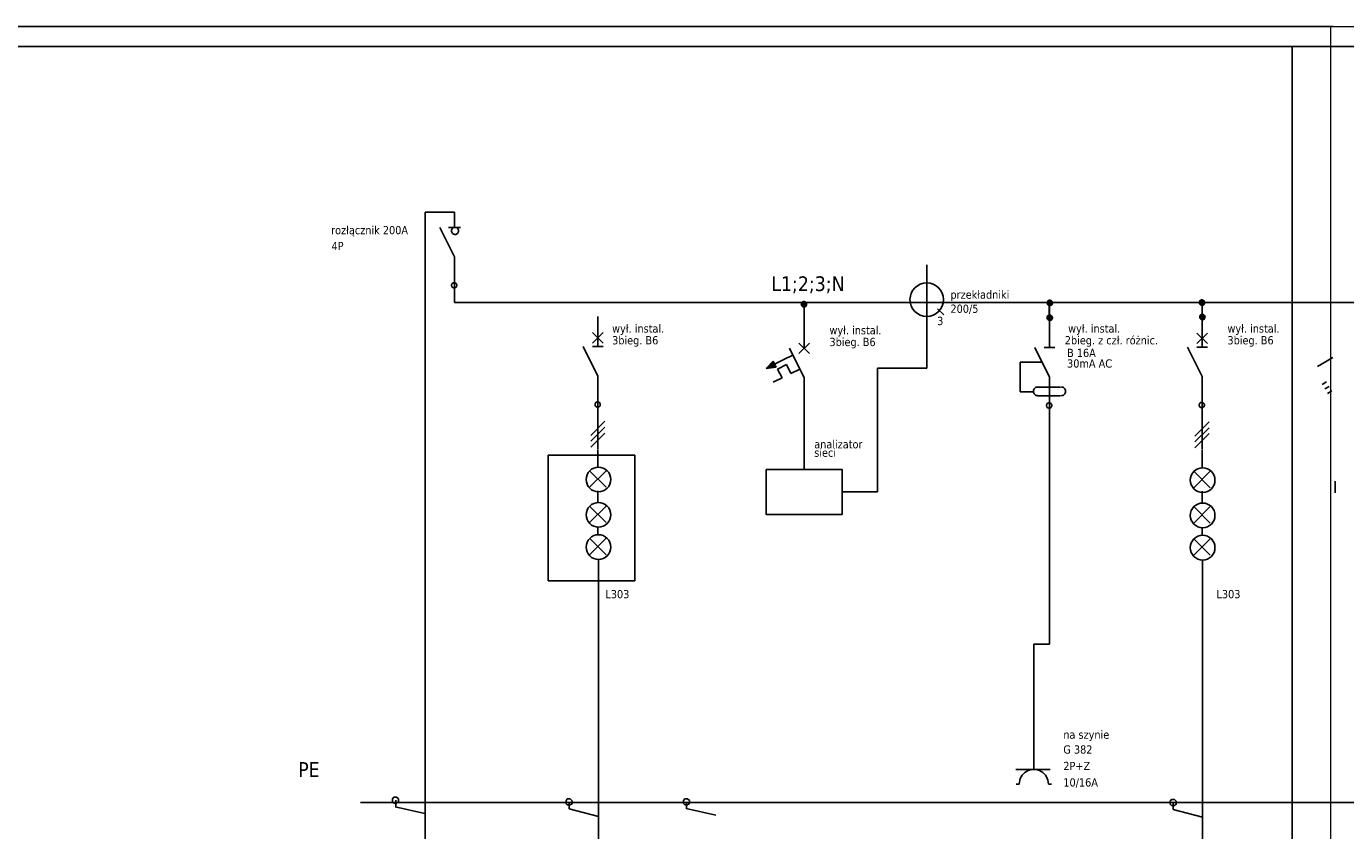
# Model space of a CAD drawing. Header units: millimetres. Extents: x 18084 to 47233, y 38174 to 56392.
# Tile 40 of 251: x 23980 to 26224, y 43599 to 44966. Entities that reach past the tile are written whole.
import ezdxf
from ezdxf.lldxf.tags import DXFTag

# ---------------------------------------------------------------- set-up
doc = ezdxf.new("R2010")
doc.units = ezdxf.units.MM
doc.header["$LTSCALE"] = 100
doc.linetypes.add('ACAD_ISO02W100', pattern=[15, 12, -3])
doc.linetypes.add('DASHEDX2', pattern=[38.1, 25.4, -12.7])
for name, color, linetype in [('4', 7, 'Continuous'), ('5', 7, 'Continuous'), ('6', 7, 'Continuous'), ('E_ramka_wew', 10, 'Continuous')]:
    doc.layers.add(name, color=color, linetype=linetype)
doc.layers.add('_M_TABELKA RZUT CAŁOŚCI', color=7, linetype='Continuous', lineweight=20)
doc.styles.add('TAHOMA', font='tahoma.ttf')
tags = doc.linetypes.add('DASHED', pattern=[19.05, 12.7, -6.35]).pattern_tags.tags
tags[6:7] = [DXFTag(74, 4), DXFTag(75, 0), DXFTag(340, '0'), DXFTag(46, 1.0), DXFTag(50, 0.0), DXFTag(44, 0.0), DXFTag(45, 0.0)]
tags[4:5] = [DXFTag(74, 4), DXFTag(75, 0), DXFTag(340, '0'), DXFTag(46, 1.0), DXFTag(50, 0.0), DXFTag(44, 0.0), DXFTag(45, 0.0)]

msp = doc.modelspace()

# ---------------------------------------------------------------- hatches: boundary and pattern name
at = {"linetype": 'Continuous'}
h = msp.add_hatch(dxfattribs=at)
h.set_pattern_fill('ANSI31', color=256, style=0)
h.set_pattern_definition([(45, (19769.52757, 57513.72097), (-0.0883883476, 0.0883883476), [])])
h.paths.add_polyline_path([(25715.9, 44496.1), (25716, 44495.2), (25716.3, 44494.4), (25716.7, 44493.6), (25717.2, 44492.9), (25717.9, 44492.4), (25718.7, 44492), (25719.6, 44491.7), (25720.4, 44491.6), (25721.3, 44491.7), (25722.2, 44492), (25722.9, 44492.4), (25723.6, 44492.9), (25724.2, 44493.6), (25724.6, 44494.4), (25724.8, 44495.2), (25724.9, 44496.1), (25724.8, 44497), (25724.6, 44497.8), (25724.2, 44498.6), (25723.6, 44499.3), (25722.9, 44499.9), (25722.2, 44500.3), (25721.3, 44500.5), (25720.4, 44500.6), (25719.6, 44500.5), (25718.7, 44500.3), (25717.9, 44499.9), (25717.2, 44499.3), (25716.7, 44498.6), (25716.3, 44497.8), (25716, 44497)])
h = msp.add_hatch(dxfattribs=at)
h.set_pattern_fill('ANSI31', color=256, style=0)
h.set_pattern_definition([(45, (20028.28758, 57514.2966), (-0.0883883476, 0.0883883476), [])])
h.paths.add_polyline_path([(25974.7, 44496.7), (25974.8, 44495.8), (25975, 44495), (25975.4, 44494.2), (25976, 44493.5), (25976.7, 44492.9), (25977.5, 44492.5), (25978.3, 44492.3), (25979.2, 44492.2), (25980.1, 44492.3), (25980.9, 44492.5), (25981.7, 44492.9), (25982.4, 44493.5), (25982.9, 44494.2), (25983.3, 44495), (25983.6, 44495.8), (25983.7, 44496.7), (25983.6, 44497.6), (25983.3, 44498.4), (25982.9, 44499.2), (25982.4, 44499.9), (25981.7, 44500.4), (25980.9, 44500.8), (25980.1, 44501.1), (25979.2, 44501.2), (25978.3, 44501.1), (25977.5, 44500.8), (25976.7, 44500.4), (25976, 44499.9), (25975.4, 44499.2), (25975, 44498.4), (25974.8, 44497.6)])
h = msp.add_hatch(dxfattribs=at)
h.set_pattern_fill('ANSI31', color=256, style=0)
h.set_pattern_definition([(45, (20028.3834, 57514.14106), (-0.0883883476, 0.0883883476), [])])
h.paths.add_polyline_path([(25974.8, 44496.5), (25974.9, 44495.7), (25975.1, 44494.8), (25975.5, 44494), (25976.1, 44493.3), (25976.8, 44492.8), (25977.6, 44492.4), (25978.4, 44492.1), (25979.3, 44492), (25980.2, 44492.1), (25981, 44492.4), (25981.8, 44492.8), (25982.5, 44493.3), (25983, 44494), (25983.4, 44494.8), (25983.7, 44495.7), (25983.8, 44496.5), (25983.7, 44497.4), (25983.4, 44498.3), (25983, 44499), (25982.5, 44499.7), (25981.8, 44500.3), (25981, 44500.7), (25980.2, 44500.9), (25979.3, 44501), (25978.4, 44500.9), (25977.6, 44500.7), (25976.8, 44500.3), (25976.1, 44499.7), (25975.5, 44499), (25975.1, 44498.3), (25974.9, 44497.4)])
h = msp.add_hatch(dxfattribs=at)
h.set_pattern_fill('ANSI31', color=256, style=0)
h.set_pattern_definition([(45, (19351.29632, 57511.39131), (-0.0883883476, 0.0883883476), [])])
h.paths.add_polyline_path([(25297.7, 44493.8), (25297.8, 44492.9), (25298, 44492.1), (25298.5, 44491.3), (25299, 44490.6), (25299.7, 44490), (25300.5, 44489.6), (25301.3, 44489.4), (25302.2, 44489.3), (25303.1, 44489.4), (25303.9, 44489.6), (25304.7, 44490), (25305.4, 44490.6), (25305.9, 44491.3), (25306.4, 44492.1), (25306.6, 44492.9), (25306.7, 44493.8), (25306.6, 44494.7), (25306.4, 44495.5), (25305.9, 44496.3), (25305.4, 44497), (25304.7, 44497.5), (25303.9, 44497.9), (25303.1, 44498.2), (25302.2, 44498.3), (25301.3, 44498.2), (25300.5, 44497.9), (25299.7, 44497.5), (25299, 44497), (25298.5, 44496.3), (25298, 44495.5), (25297.8, 44494.7)])
h = msp.add_hatch(dxfattribs=at)
h.set_pattern_fill('ANSI31', color=256, style=0)
h.set_pattern_definition([(45, (19351.39214, 57511.23577), (-0.0883883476, 0.0883883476), [])])
h.paths.add_polyline_path([(25297.8, 44493.6), (25297.9, 44492.7), (25298.1, 44491.9), (25298.6, 44491.1), (25299.1, 44490.4), (25299.8, 44489.9), (25300.6, 44489.5), (25301.4, 44489.2), (25302.3, 44489.1), (25303.2, 44489.2), (25304, 44489.5), (25304.8, 44489.9), (25305.5, 44490.4), (25306, 44491.1), (25306.5, 44491.9), (25306.7, 44492.7), (25306.8, 44493.6), (25306.7, 44494.5), (25306.5, 44495.3), (25306, 44496.1), (25305.5, 44496.8), (25304.8, 44497.4), (25304, 44497.8), (25303.2, 44498), (25302.3, 44498.1), (25301.4, 44498), (25300.6, 44497.8), (25299.8, 44497.4), (25299.1, 44496.8), (25298.6, 44496.1), (25298.1, 44495.3), (25297.9, 44494.5)])
h = msp.add_hatch(dxfattribs=at)
h.set_pattern_fill('ANSI31', color=256, style=0)
h.set_pattern_definition([(45, (20029.08587, 57489.56496), (-0.0883883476, 0.0883883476), [])])
h.paths.add_polyline_path([(25975.5, 44472), (25975.6, 44471.1), (25975.8, 44470.2), (25976.2, 44469.5), (25976.8, 44468.8), (25977.5, 44468.2), (25978.3, 44467.8), (25979.1, 44467.5), (25980, 44467.5), (25980.9, 44467.5), (25981.7, 44467.8), (25982.5, 44468.2), (25983.2, 44468.8), (25983.7, 44469.5), (25984.1, 44470.2), (25984.4, 44471.1), (25984.5, 44472), (25984.4, 44472.8), (25984.1, 44473.7), (25983.7, 44474.5), (25983.2, 44475.1), (25982.5, 44475.7), (25981.7, 44476.1), (25980.9, 44476.4), (25980, 44476.5), (25979.1, 44476.4), (25978.3, 44476.1), (25977.5, 44475.7), (25976.8, 44475.1), (25976.2, 44474.5), (25975.8, 44473.7), (25975.6, 44472.8)])
at = {"layer": '4'}
h = msp.add_hatch(dxfattribs=at)
h.set_pattern_fill('ANSI31', style=0)
h.set_pattern_definition([(45, (19769.27968, 57488.4589), (-0.0883883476, 0.0883883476), [])])
h.paths.add_polyline_path([(25715.7, 44470.8), (25715.8, 44470), (25716, 44469.1), (25716.4, 44468.3), (25717, 44467.7), (25717.7, 44467.1), (25718.5, 44466.7), (25719.3, 44466.4), (25720.2, 44466.3), (25721.1, 44466.4), (25721.9, 44466.7), (25722.7, 44467.1), (25723.4, 44467.7), (25723.9, 44468.3), (25724.3, 44469.1), (25724.6, 44470), (25724.7, 44470.8), (25724.6, 44471.7), (25724.3, 44472.6), (25723.9, 44473.3), (25723.4, 44474), (25722.7, 44474.6), (25721.9, 44475), (25721.1, 44475.3), (25720.2, 44475.3), (25719.3, 44475.3), (25718.5, 44475), (25717.7, 44474.6), (25717, 44474), (25716.4, 44473.3), (25716, 44472.6), (25715.8, 44471.7)])
h = msp.add_hatch(dxfattribs=at)
h.set_pattern_fill('ANSI31', style=0)
h.set_pattern_definition([(45, (19769.46552, 57488.4589), (-0.0883883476, 0.0883883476), [])])
h.paths.add_polyline_path([(25715.9, 44470.8), (25716, 44470), (25716.2, 44469.1), (25716.6, 44468.3), (25717.2, 44467.7), (25717.9, 44467.1), (25718.6, 44466.7), (25719.5, 44466.4), (25720.4, 44466.3), (25721.2, 44466.4), (25722.1, 44466.7), (25722.9, 44467.1), (25723.5, 44467.7), (25724.1, 44468.3), (25724.5, 44469.1), (25724.8, 44470), (25724.9, 44470.8), (25724.8, 44471.7), (25724.5, 44472.6), (25724.1, 44473.3), (25723.5, 44474), (25722.9, 44474.6), (25722.1, 44475), (25721.2, 44475.3), (25720.4, 44475.3), (25719.5, 44475.3), (25718.6, 44475), (25717.9, 44474.6), (25717.2, 44474), (25716.6, 44473.3), (25716.2, 44472.6), (25716, 44471.7)])
at = {"layer": '5', "lineweight": -2}
h = msp.add_hatch(color=256, dxfattribs=at)
h.dxf.hatch_style = 1
h.paths.add_polyline_path([(25238.1, 44384.7), (25249.9, 44397.1), (25255.1, 44386.7)])

# ---------------------------------------------------------------- linework, layer by layer
at = {"linetype": 'Continuous'}
for p, q in [((24910.1, 44932), (34295.4, 44930.1)), ((25026.7, 44932), (34412, 44930.1)), ((26019.2, 44932), (35404.5, 44930.1)), ((26132.5, 42016.9), (26132.5, 44931.9)), ((26180.5, 44932), (35565.8, 44930.1))]:
    msp.add_line(p, q, dxfattribs=at)
at = {"linetype": 'DASHEDX2'}
for p, q in [((25511.1, 44524.6), (25511.1, 44384.9)), ((24657.7, 44413.5), (24657.7, 44349.5)), ((24657.7, 44413.5), (24657.7, 44349.5)), ((26191.1, 44361.8), (26183.9, 44357.6)), ((26195.5, 44354.2), (26188.2, 44350)), ((26200, 44346.4), (26192.8, 44342.2))]:
    msp.add_line(p, q, dxfattribs=at)
at = {"color": 0, "linetype": 'DASHED'}
msp.add_line((25427.4, 44384.9), (25427.4, 44174.7), dxfattribs=at)
for p, q in [((26205.9, 44173.2), (26205.9, 44193.3)), ((25719.8, 44096.1), (25719.8, 43916)), ((25719.8, 43916), (25693.4, 43916))]:
    msp.add_line(p, q)
at = {"linetype": 'DASHEDX2'}
msp.add_lwpolyline([(24867.2, 44237.3), (25014.7, 44237.3), (25014.7, 44023.6), (24867.2, 44023.6)], close=True, dxfattribs=at)
at = {"color": 0}
msp.add_lwpolyline([(25237.8, 44212.9), (25367.1, 44212.9), (25367.1, 44136.5), (25237.8, 44136.5)], close=True, dxfattribs=at)
msp.add_circle((25511.1, 44501.6), 28.5, dxfattribs=at)
at = {"linetype": 'Continuous'}
msp.add_arc((25693.2, 43678.3), 24.8, 359.6369, 180.3631, dxfattribs=at)
at = {"layer": '4', "color": 7}
for points in [[(24707.7, 44650.5), (24657.7, 44650.5)], [(24707.7, 44650.5), (24657.7, 44650.5)], [(24657.7, 44550.5), (24657.7, 44450.5)], [(24657.7, 44550.5), (24657.7, 44450.5)], [(24707.7, 44525.5), (24707.7, 44500.5)], [(24707.7, 44525.5), (24707.7, 44500.5)], [(25202, 44496.8), (25926, 44496.8)], [(25302.4, 44493.9), (25302.4, 44468.9)], [(25302.7, 44493.9), (25302.7, 44468.9)], [(25617.6, 44496.8), (26341.6, 44496.8)], [(25715, 44496.8), (26439, 44496.8)], [(25719.6, 44496.4), (25719.6, 44471.4)], [(25719.8, 44496.4), (25719.8, 44471.4)], [(25753, 44496.8), (26477, 44496.8)], [(25979.4, 44496.8), (25979.4, 44471.8)], [(25979.7, 44496.8), (25979.7, 44471.8)], [(26008.9, 44496.8), (26732.9, 44496.8)], [(24951.7, 44322.8), (24951.7, 44297.8)], [(24951.7, 44322.8), (24951.7, 44297.8)], [(24951.7, 44322.8), (24951.7, 44297.8)], [(25979.4, 44321.8), (25979.4, 44296.8)], [(25979.4, 44321.8), (25979.4, 44296.8)], [(25979.4, 44321.8), (25979.4, 44296.8)], [(24657.7, 44300.5), (24657.7, 43575.5)], [(24657.7, 44300.5), (24657.7, 43575.5)], [(25302.4, 44318.9), (25302.4, 44293.9)], [(25302.4, 44318.9), (25302.4, 44293.9)], [(25302.4, 44318.9), (25302.4, 44293.9)], [(24939.7, 44270.8), (24963.7, 44294.8)], [(24939.7, 44260.8), (24963.7, 44284.8)], [(24951.7, 44297.8), (24951.7, 44247.8)], [(25967.4, 44269.8), (25991.4, 44293.8)], [(25967.4, 44259.8), (25991.4, 44283.8)], [(25979.4, 44296.8), (25979.4, 44246.8)], [(24939.7, 44250.8), (24963.7, 44274.8)], [(25967.4, 44249.8), (25991.4, 44273.8)], [(24952.7, 44060.4), (24952.7, 43572.8)], [(25980.4, 44059.4), (25980.4, 43571.8)], [(24607.7, 43638.5), (24607.7, 43650.5)], [(24607.7, 43638.5), (24607.7, 43650.5)], [(24902.7, 43635.8), (24902.7, 43647.8)], [(25102.7, 43635.8), (25102.7, 43647.8)], [(24657.4, 43628.1), (24606.9, 43639.3)], [(24657.4, 43628.1), (24606.9, 43639.3)], [(24682.1, 43647), (32805.9, 43647)], [(24952.7, 43622.8), (24902.7, 43635.8)], [(24959, 43647), (33082.9, 43647)], [(25152.4, 43625.4), (25101.9, 43636.6)], [(25406.1, 43647), (33530, 43647)], [(25692.5, 43647), (33816.3, 43647)], [(25930.4, 43634.8), (25930.4, 43646.8)], [(25980.4, 43621.8), (25930.4, 43634.8)]]:
    msp.add_lwpolyline(points, dxfattribs=at)
for points in [[(25724.7, 44470.8), (25724.6, 44470), (25724.3, 44469.1), (25723.9, 44468.3), (25723.4, 44467.7), (25722.7, 44467.1), (25721.9, 44466.7), (25721.1, 44466.4), (25720.2, 44466.3), (25719.3, 44466.4), (25718.5, 44466.7), (25717.7, 44467.1), (25717, 44467.7), (25716.4, 44468.3), (25716, 44469.1), (25715.8, 44470), (25715.7, 44470.8), (25715.8, 44471.7), (25716, 44472.6), (25716.4, 44473.3), (25717, 44474), (25717.7, 44474.6), (25718.5, 44475), (25719.3, 44475.3), (25720.2, 44475.3), (25721.1, 44475.3), (25721.9, 44475), (25722.7, 44474.6), (25723.4, 44474), (25723.9, 44473.3), (25724.3, 44472.6), (25724.6, 44471.7), (25724.7, 44470.8)], [(25724.9, 44470.8), (25724.8, 44470), (25724.5, 44469.1), (25724.1, 44468.3), (25723.5, 44467.7), (25722.9, 44467.1), (25722.1, 44466.7), (25721.2, 44466.4), (25720.4, 44466.3), (25719.5, 44466.4), (25718.6, 44466.7), (25717.9, 44467.1), (25717.2, 44467.7), (25716.6, 44468.3), (25716.2, 44469.1), (25716, 44470), (25715.9, 44470.8), (25716, 44471.7), (25716.2, 44472.6), (25716.6, 44473.3), (25717.2, 44474), (25717.9, 44474.6), (25718.6, 44475), (25719.5, 44475.3), (25720.4, 44475.3), (25721.2, 44475.3), (25722.1, 44475), (25722.9, 44474.6), (25723.5, 44474), (25724.1, 44473.3), (25724.5, 44472.6), (25724.8, 44471.7), (25724.9, 44470.8)], [(24612.4, 43650.8), (24612.4, 43647.8), (24609.4, 43645.8), (24607.4, 43645.8), (24604.4, 43645.8), (24602.4, 43647.8), (24602.4, 43650.8), (24602.4, 43652.8), (24604.4, 43655.8), (24607.4, 43655.8), (24609.4, 43655.8), (24612.4, 43652.8), (24612.4, 43650.8)], [(24612.4, 43650.8), (24612.4, 43647.8), (24609.4, 43645.8), (24607.4, 43645.8), (24604.4, 43645.8), (24602.4, 43647.8), (24602.4, 43650.8), (24602.4, 43652.8), (24604.4, 43655.8), (24607.4, 43655.8), (24609.4, 43655.8), (24612.4, 43652.8), (24612.4, 43650.8)], [(24907.7, 43647.8), (24907.7, 43644.8), (24904.7, 43642.8), (24902.7, 43642.8), (24899.7, 43642.8), (24897.7, 43644.8), (24897.7, 43647.8), (24897.7, 43649.8), (24899.7, 43652.8), (24902.7, 43652.8), (24904.7, 43652.8), (24907.7, 43649.8), (24907.7, 43647.8)], [(25107.4, 43648), (25107.4, 43645), (25104.4, 43643), (25102.4, 43643), (25099.4, 43643), (25097.4, 43645), (25097.4, 43648), (25097.4, 43650), (25099.4, 43653), (25102.4, 43653), (25104.4, 43653), (25107.4, 43650), (25107.4, 43648)], [(25935.4, 43646.8), (25935.4, 43643.8), (25932.4, 43641.8), (25930.4, 43641.8), (25927.4, 43641.8), (25925.4, 43643.8), (25925.4, 43646.8), (25925.4, 43648.8), (25927.4, 43651.8), (25930.4, 43651.8), (25932.4, 43651.8), (25935.4, 43648.8), (25935.4, 43646.8)]]:
    msp.add_lwpolyline(points, close=True, dxfattribs=at)
at = {"layer": '5'}
for p, q in [((22002.6, 44966.1), (26202.6, 44966.1)), ((24721.6, 44966.1), (22802.1, 44966.1)), ((24067.5, 44932), (22147.9, 44931.9)), ((24067.5, 44932), (22147.9, 44931.9)), ((24862.7, 44932), (22943.1, 44931.9)), ((24067.5, 44932), (26132.5, 44931.9))]:
    msp.add_line(p, q, dxfattribs=at)
at = {"layer": '5', "lineweight": -2}
for p, q in [((25529.5, 44486.2), (25540.3, 44475.6)), ((25238.1, 44384.7), (25249.9, 44397.1)), ((25253.1, 44392.3), (25238.1, 44384.7)), ((25249.9, 44397.1), (25255.1, 44386.7)), ((25253.1, 44392.3), (25268.2, 44399.8)), ((25272.5, 44391.2), (25257.4, 44383.7)), ((25283.2, 44407.3), (25268.2, 44399.8)), ((25272.5, 44391.2), (25280, 44376.2)), ((25238.1, 44384.7), (25255.1, 44386.7)), ((25264.9, 44368.6), (25249.9, 44361.1)), ((25257.4, 44383.7), (25264.9, 44368.6)), ((25295, 44383.7), (25280, 44376.2)), ((24657.7, 44349.5), (24657.7, 44300.5)), ((24657.7, 44349.5), (24657.7, 44300.5)), ((25302.4, 44293.9), (25302.4, 44242.9)), ((25367.1, 44174.7), (25427.4, 44174.7))]:
    msp.add_line(p, q, dxfattribs=at)
at = {"layer": '5', "linetype": 'ACAD_ISO02W100'}
for p, q in [((25693.4, 43703.1), (25662.7, 43703.1)), ((25662.7, 43703.1), (25721.2, 43703.1))]:
    msp.add_line(p, q, dxfattribs=at)
at = {"layer": '6', "color": 7}
for points in [[(24657.7, 44650.5), (24657.7, 44615.5)], [(24657.7, 44650.5), (24657.7, 44615.5)], [(24707.7, 44650.5), (24707.7, 44624.5)], [(24707.7, 44650.5), (24707.7, 44624.5)], [(24657.7, 44615.5), (24657.7, 44580.5)], [(24657.7, 44615.5), (24657.7, 44580.5)], [(24707.7, 44574.5), (24682.7, 44624.5)], [(24707.7, 44574.5), (24682.7, 44624.5)], [(24717.7, 44624.5), (24697.7, 44624.5)], [(24717.7, 44624.5), (24697.7, 44624.5)], [(24657.7, 44585.5), (24657.7, 44550.5)], [(24657.7, 44585.5), (24657.7, 44550.5)], [(24707.7, 44574.5), (24707.7, 44524.5)], [(24707.7, 44574.5), (24707.7, 44524.5)], [(25511.1, 44560.6), (25511.1, 44524.6)], [(24951.7, 44472.8), (24951.7, 44422.8)], [(25302.4, 44468.9), (25302.4, 44418.9)], [(25719.8, 44470.1), (25719.8, 44420.1)], [(25979.4, 44471.8), (25979.4, 44421.8)], [(24657.7, 44449.5), (24657.7, 44413.5)], [(24657.7, 44449.5), (24657.7, 44413.5)], [(24942.7, 44427.8), (24960.7, 44445.8)], [(24960.7, 44427.8), (24942.7, 44445.8)], [(25970.4, 44426.8), (25988.4, 44444.8)], [(25988.4, 44426.8), (25970.4, 44444.8)], [(24951.7, 44371.8), (24926.7, 44421.8)], [(24960.7, 44421.8), (24942.7, 44421.8)], [(25302.4, 44368.9), (25277.4, 44418.9)], [(25302.4, 44368.9), (25277.4, 44418.9)], [(25293.4, 44409.9), (25311.4, 44427.9)], [(25311.4, 44409.9), (25293.4, 44427.9)], [(25293.4, 44409.9), (25311.4, 44427.9)], [(25311.4, 44409.9), (25293.4, 44427.9)], [(25719.8, 44370.1), (25694.8, 44420.1)], [(25710.8, 44420.1), (25728.8, 44420.1)], [(25979.4, 44370.8), (25954.4, 44420.8)], [(25988.4, 44420.8), (25970.4, 44420.8)], [(25669.8, 44395.1), (25669.8, 44345.1)], [(25706.8, 44395.1), (25669.8, 44395.1)], [(26176, 44388), (26201.9, 44403)], [(24951.7, 44371.8), (24951.7, 44321.8)], [(25302.4, 44368.9), (25302.4, 44318.9)], [(25302.4, 44367.9), (25302.4, 44317.9)], [(25719.8, 44370.1), (25719.8, 44096.1)], [(25979.4, 44370.8), (25979.4, 44320.8)], [(25669.8, 44345.1), (25691.8, 44345.1)], [(25700.2, 44338.3), (25698.7, 44338.4), (25697.3, 44338.9), (25696.1, 44339.5), (25694.9, 44340.5), (25694, 44341.6), (25693.3, 44342.9), (25692.9, 44344.3), (25692.8, 44345.8), (25692.9, 44347.2), (25693.3, 44348.6), (25694, 44349.9), (25694.9, 44351.1), (25696.1, 44352), (25697.3, 44352.7), (25698.7, 44353.1), (25700.2, 44353.2)], [(25738.8, 44353.1), (25699.8, 44353.1)], [(25739.7, 44353.2), (25741.2, 44353.1), (25742.5, 44352.7), (25743.8, 44352), (25745, 44351.1), (25745.9, 44349.9), (25746.6, 44348.6), (25747, 44347.2), (25747.1, 44345.8), (25747, 44344.3), (25746.6, 44342.9), (25745.9, 44341.6), (25745, 44340.5), (25743.8, 44339.5), (25742.5, 44338.9), (25741.2, 44338.4), (25739.7, 44338.3)], [(25699.8, 44338.1), (25738.8, 44338.1)], [(24951.7, 44246.8), (24951.7, 44216.8)], [(25302.4, 44242.9), (25302.4, 44212.9)], [(25979.4, 44245.8), (25979.4, 44215.8)], [(24937.7, 44210.8), (24965.7, 44182.8)], [(24937.7, 44182.8), (24965.7, 44210.8)], [(25965.4, 44181.8), (25993.4, 44209.8)], [(25965.4, 44209.8), (25993.4, 44181.8)], [(24951.7, 44176.8), (24951.7, 44157.2)], [(25979.4, 44175.8), (25979.4, 44156.2)], [(24937.7, 44122.8), (24965.7, 44150.8)], [(24937.7, 44150.8), (24965.7, 44122.8)], [(25965.4, 44149.8), (25993.4, 44121.8)], [(25965.4, 44121.8), (25993.4, 44149.8)], [(24951.7, 44114.9), (24951.7, 44101.8)], [(25979.4, 44113.9), (25979.4, 44100.8)], [(24937.7, 44068), (24965.7, 44096)], [(24937.7, 44096), (24965.7, 44068)], [(25965.4, 44095), (25993.4, 44067)], [(25965.4, 44067), (25993.4, 44095)], [(25693.4, 43916), (25693.4, 43702.9)], [(25663.4, 43677.9), (25668.4, 43677.9)], [(25718.4, 43677.9), (25723.4, 43677.9)]]:
    msp.add_lwpolyline(points, dxfattribs=at)
for points in [[(24714.7, 44618.5), (24714.6, 44617.4), (24714.2, 44616.2), (24713.7, 44615.2), (24712.9, 44614.3), (24712, 44613.5), (24711, 44613), (24709.9, 44612.6), (24708.7, 44612.5), (24707.5, 44612.6), (24706.4, 44613), (24705.3, 44613.5), (24704.4, 44614.3), (24703.7, 44615.2), (24703.1, 44616.2), (24702.8, 44617.4), (24702.7, 44618.5), (24702.8, 44619.7), (24703.1, 44620.8), (24703.7, 44621.9), (24704.4, 44622.8), (24705.3, 44623.5), (24706.4, 44624.1), (24707.5, 44624.4), (24708.7, 44624.5), (24709.9, 44624.4), (24711, 44624.1), (24712, 44623.5), (24712.9, 44622.8), (24713.7, 44621.9), (24714.2, 44620.8), (24714.6, 44619.7), (24714.7, 44618.5)], [(24714.7, 44618.5), (24714.6, 44617.4), (24714.2, 44616.2), (24713.7, 44615.2), (24712.9, 44614.3), (24712, 44613.5), (24711, 44613), (24709.9, 44612.6), (24708.7, 44612.5), (24707.5, 44612.6), (24706.4, 44613), (24705.3, 44613.5), (24704.4, 44614.3), (24703.7, 44615.2), (24703.1, 44616.2), (24702.8, 44617.4), (24702.7, 44618.5), (24702.8, 44619.7), (24703.1, 44620.8), (24703.7, 44621.9), (24704.4, 44622.8), (24705.3, 44623.5), (24706.4, 44624.1), (24707.5, 44624.4), (24708.7, 44624.5), (24709.9, 44624.4), (24711, 44624.1), (24712, 44623.5), (24712.9, 44622.8), (24713.7, 44621.9), (24714.2, 44620.8), (24714.6, 44619.7), (24714.7, 44618.5)], [(24711.7, 44526), (24711.6, 44525.2), (24711.3, 44524.3), (24710.9, 44523.5), (24710.4, 44522.9), (24709.7, 44522.3), (24708.9, 44521.9), (24708.1, 44521.6), (24707.2, 44521.5), (24706.3, 44521.6), (24705.5, 44521.9), (24704.7, 44522.3), (24704, 44522.9), (24703.4, 44523.5), (24703, 44524.3), (24702.8, 44525.2), (24702.7, 44526), (24702.8, 44526.9), (24703, 44527.8), (24703.4, 44528.5), (24704, 44529.2), (24704.7, 44529.8), (24705.5, 44530.2), (24706.3, 44530.4), (24707.2, 44530.5), (24708.1, 44530.4), (24708.9, 44530.2), (24709.7, 44529.8), (24710.4, 44529.2), (24710.9, 44528.5), (24711.3, 44527.8), (24711.6, 44526.9), (24711.7, 44526)], [(24711.7, 44526), (24711.6, 44525.2), (24711.3, 44524.3), (24710.9, 44523.5), (24710.4, 44522.9), (24709.7, 44522.3), (24708.9, 44521.9), (24708.1, 44521.6), (24707.2, 44521.5), (24706.3, 44521.6), (24705.5, 44521.9), (24704.7, 44522.3), (24704, 44522.9), (24703.4, 44523.5), (24703, 44524.3), (24702.8, 44525.2), (24702.7, 44526), (24702.8, 44526.9), (24703, 44527.8), (24703.4, 44528.5), (24704, 44529.2), (24704.7, 44529.8), (24705.5, 44530.2), (24706.3, 44530.4), (24707.2, 44530.5), (24708.1, 44530.4), (24708.9, 44530.2), (24709.7, 44529.8), (24710.4, 44529.2), (24710.9, 44528.5), (24711.3, 44527.8), (24711.6, 44526.9), (24711.7, 44526)], [(25724.9, 44496.1), (25724.8, 44495.2), (25724.6, 44494.4), (25724.2, 44493.6), (25723.6, 44492.9), (25722.9, 44492.4), (25722.2, 44492), (25721.3, 44491.7), (25720.4, 44491.6), (25719.6, 44491.7), (25718.7, 44492), (25717.9, 44492.4), (25717.2, 44492.9), (25716.7, 44493.6), (25716.3, 44494.4), (25716, 44495.2), (25715.9, 44496.1), (25716, 44497), (25716.3, 44497.8), (25716.7, 44498.6), (25717.2, 44499.3), (25717.9, 44499.9), (25718.7, 44500.3), (25719.6, 44500.5), (25720.4, 44500.6), (25721.3, 44500.5), (25722.2, 44500.3), (25722.9, 44499.9), (25723.6, 44499.3), (25724.2, 44498.6), (25724.6, 44497.8), (25724.8, 44497), (25724.9, 44496.1)], [(25983.7, 44496.7), (25983.6, 44495.8), (25983.3, 44495), (25982.9, 44494.2), (25982.4, 44493.5), (25981.7, 44492.9), (25980.9, 44492.5), (25980.1, 44492.3), (25979.2, 44492.2), (25978.3, 44492.3), (25977.5, 44492.5), (25976.7, 44492.9), (25976, 44493.5), (25975.4, 44494.2), (25975, 44495), (25974.8, 44495.8), (25974.7, 44496.7), (25974.8, 44497.6), (25975, 44498.4), (25975.4, 44499.2), (25976, 44499.9), (25976.7, 44500.4), (25977.5, 44500.8), (25978.3, 44501.1), (25979.2, 44501.2), (25980.1, 44501.1), (25980.9, 44500.8), (25981.7, 44500.4), (25982.4, 44499.9), (25982.9, 44499.2), (25983.3, 44498.4), (25983.6, 44497.6), (25983.7, 44496.7)], [(25983.8, 44496.5), (25983.7, 44495.7), (25983.4, 44494.8), (25983, 44494), (25982.5, 44493.3), (25981.8, 44492.8), (25981, 44492.4), (25980.2, 44492.1), (25979.3, 44492), (25978.4, 44492.1), (25977.6, 44492.4), (25976.8, 44492.8), (25976.1, 44493.3), (25975.5, 44494), (25975.1, 44494.8), (25974.9, 44495.7), (25974.8, 44496.5), (25974.9, 44497.4), (25975.1, 44498.3), (25975.5, 44499), (25976.1, 44499.7), (25976.8, 44500.3), (25977.6, 44500.7), (25978.4, 44500.9), (25979.3, 44501), (25980.2, 44500.9), (25981, 44500.7), (25981.8, 44500.3), (25982.5, 44499.7), (25983, 44499), (25983.4, 44498.3), (25983.7, 44497.4), (25983.8, 44496.5)], [(25306.7, 44493.8), (25306.6, 44492.9), (25306.4, 44492.1), (25305.9, 44491.3), (25305.4, 44490.6), (25304.7, 44490), (25303.9, 44489.6), (25303.1, 44489.4), (25302.2, 44489.3), (25301.3, 44489.4), (25300.5, 44489.6), (25299.7, 44490), (25299, 44490.6), (25298.5, 44491.3), (25298, 44492.1), (25297.8, 44492.9), (25297.7, 44493.8), (25297.8, 44494.7), (25298, 44495.5), (25298.5, 44496.3), (25299, 44497), (25299.7, 44497.5), (25300.5, 44497.9), (25301.3, 44498.2), (25302.2, 44498.3), (25303.1, 44498.2), (25303.9, 44497.9), (25304.7, 44497.5), (25305.4, 44497), (25305.9, 44496.3), (25306.4, 44495.5), (25306.6, 44494.7), (25306.7, 44493.8)], [(25306.8, 44493.6), (25306.7, 44492.7), (25306.5, 44491.9), (25306, 44491.1), (25305.5, 44490.4), (25304.8, 44489.9), (25304, 44489.5), (25303.2, 44489.2), (25302.3, 44489.1), (25301.4, 44489.2), (25300.6, 44489.5), (25299.8, 44489.9), (25299.1, 44490.4), (25298.6, 44491.1), (25298.1, 44491.9), (25297.9, 44492.7), (25297.8, 44493.6), (25297.9, 44494.5), (25298.1, 44495.3), (25298.6, 44496.1), (25299.1, 44496.8), (25299.8, 44497.4), (25300.6, 44497.8), (25301.4, 44498), (25302.3, 44498.1), (25303.2, 44498), (25304, 44497.8), (25304.8, 44497.4), (25305.5, 44496.8), (25306, 44496.1), (25306.5, 44495.3), (25306.7, 44494.5), (25306.8, 44493.6)], [(25984.5, 44472), (25984.4, 44471.1), (25984.1, 44470.2), (25983.7, 44469.5), (25983.2, 44468.8), (25982.5, 44468.2), (25981.7, 44467.8), (25980.9, 44467.5), (25980, 44467.5), (25979.1, 44467.5), (25978.3, 44467.8), (25977.5, 44468.2), (25976.8, 44468.8), (25976.2, 44469.5), (25975.8, 44470.2), (25975.6, 44471.1), (25975.5, 44472), (25975.6, 44472.8), (25975.8, 44473.7), (25976.2, 44474.5), (25976.8, 44475.1), (25977.5, 44475.7), (25978.3, 44476.1), (25979.1, 44476.4), (25980, 44476.5), (25980.9, 44476.4), (25981.7, 44476.1), (25982.5, 44475.7), (25983.2, 44475.1), (25983.7, 44474.5), (25984.1, 44473.7), (25984.4, 44472.8), (25984.5, 44472)], [(24955.7, 44323.3), (24955.6, 44322.4), (24955.3, 44321.6), (24954.9, 44320.8), (24954.4, 44320.1), (24953.7, 44319.6), (24952.9, 44319.2), (24952.1, 44318.9), (24951.2, 44318.8), (24950.3, 44318.9), (24949.5, 44319.2), (24948.7, 44319.6), (24948, 44320.1), (24947.4, 44320.8), (24947, 44321.6), (24946.8, 44322.4), (24946.7, 44323.3), (24946.8, 44324.2), (24947, 44325), (24947.4, 44325.8), (24948, 44326.5), (24948.7, 44327.1), (24949.5, 44327.5), (24950.3, 44327.7), (24951.2, 44327.8), (24952.1, 44327.7), (24952.9, 44327.5), (24953.7, 44327.1), (24954.4, 44326.5), (24954.9, 44325.8), (24955.3, 44325), (24955.6, 44324.2), (24955.7, 44323.3)], [(25723.8, 44321.6), (25723.7, 44320.7), (25723.5, 44319.9), (25723, 44319.1), (25722.5, 44318.4), (25721.8, 44317.9), (25721, 44317.5), (25720.2, 44317.2), (25719.3, 44317.1), (25718.4, 44317.2), (25717.6, 44317.5), (25716.8, 44317.9), (25716.1, 44318.4), (25715.6, 44319.1), (25715.1, 44319.9), (25714.9, 44320.7), (25714.8, 44321.6), (25714.9, 44322.5), (25715.1, 44323.3), (25715.6, 44324.1), (25716.1, 44324.8), (25716.8, 44325.4), (25717.6, 44325.8), (25718.4, 44326), (25719.3, 44326.1), (25720.2, 44326), (25721, 44325.8), (25721.8, 44325.4), (25722.5, 44324.8), (25723, 44324.1), (25723.5, 44323.3), (25723.7, 44322.5), (25723.8, 44321.6)], [(25983.4, 44322.3), (25983.3, 44321.4), (25983.1, 44320.6), (25982.7, 44319.8), (25982.1, 44319.1), (25981.4, 44318.6), (25980.6, 44318.2), (25979.8, 44317.9), (25978.9, 44317.8), (25978, 44317.9), (25977.2, 44318.2), (25976.4, 44318.6), (25975.7, 44319.1), (25975.2, 44319.8), (25974.8, 44320.6), (25974.5, 44321.4), (25974.4, 44322.3), (25974.5, 44323.2), (25974.8, 44324), (25975.2, 44324.8), (25975.7, 44325.5), (25976.4, 44326.1), (25977.2, 44326.5), (25978, 44326.7), (25978.9, 44326.8), (25979.8, 44326.7), (25980.6, 44326.5), (25981.4, 44326.1), (25982.1, 44325.5), (25982.7, 44324.8), (25983.1, 44324), (25983.3, 44323.2), (25983.4, 44322.3)], [(24973.7, 44195.8), (24973.3, 44191.7), (24972.1, 44187.8), (24970.1, 44184.2), (24967.5, 44181), (24964.3, 44178.4), (24960.7, 44176.4), (24956.8, 44175.2), (24952.7, 44174.8), (24948.6, 44175.2), (24944.6, 44176.4), (24941, 44178.4), (24937.8, 44181), (24935.2, 44184.2), (24933.3, 44187.8), (24932.1, 44191.7), (24931.7, 44195.8), (24932.1, 44199.9), (24933.3, 44203.9), (24935.2, 44207.5), (24937.8, 44210.7), (24941, 44213.3), (24944.6, 44215.2), (24948.6, 44216.4), (24952.7, 44216.8), (24956.8, 44216.4), (24960.7, 44215.2), (24964.3, 44213.3), (24967.5, 44210.7), (24970.1, 44207.5), (24972.1, 44203.9), (24973.3, 44199.9), (24973.7, 44195.8)], [(26001.4, 44194.8), (26001, 44190.7), (25999.8, 44186.8), (25997.9, 44183.2), (25995.3, 44180), (25992.1, 44177.4), (25988.5, 44175.4), (25984.5, 44174.2), (25980.4, 44173.8), (25976.3, 44174.2), (25972.4, 44175.4), (25968.8, 44177.4), (25965.6, 44180), (25963, 44183.2), (25961, 44186.8), (25959.8, 44190.7), (25959.4, 44194.8), (25959.8, 44198.9), (25961, 44202.9), (25963, 44206.5), (25965.6, 44209.7), (25968.8, 44212.3), (25972.4, 44214.2), (25976.3, 44215.4), (25980.4, 44215.8), (25984.5, 44215.4), (25988.5, 44214.2), (25992.1, 44212.3), (25995.3, 44209.7), (25997.9, 44206.5), (25999.8, 44202.9), (26001, 44198.9), (26001.4, 44194.8)], [(24973.7, 44135.8), (24973.3, 44131.7), (24972.1, 44127.8), (24970.1, 44124.2), (24967.5, 44121), (24964.3, 44118.4), (24960.7, 44116.4), (24956.8, 44115.2), (24952.7, 44114.8), (24948.6, 44115.2), (24944.6, 44116.4), (24941, 44118.4), (24937.8, 44121), (24935.2, 44124.2), (24933.3, 44127.8), (24932.1, 44131.7), (24931.7, 44135.8), (24932.1, 44139.9), (24933.3, 44143.9), (24935.2, 44147.5), (24937.8, 44150.7), (24941, 44153.3), (24944.6, 44155.2), (24948.6, 44156.4), (24952.7, 44156.8), (24956.8, 44156.4), (24960.7, 44155.2), (24964.3, 44153.3), (24967.5, 44150.7), (24970.1, 44147.5), (24972.1, 44143.9), (24973.3, 44139.9), (24973.7, 44135.8)], [(26001.4, 44134.8), (26001, 44130.7), (25999.8, 44126.8), (25997.9, 44123.2), (25995.3, 44120), (25992.1, 44117.4), (25988.5, 44115.4), (25984.5, 44114.2), (25980.4, 44113.8), (25976.3, 44114.2), (25972.4, 44115.4), (25968.8, 44117.4), (25965.6, 44120), (25963, 44123.2), (25961, 44126.8), (25959.8, 44130.7), (25959.4, 44134.8), (25959.8, 44138.9), (25961, 44142.9), (25963, 44146.5), (25965.6, 44149.7), (25968.8, 44152.3), (25972.4, 44154.2), (25976.3, 44155.4), (25980.4, 44155.8), (25984.5, 44155.4), (25988.5, 44154.2), (25992.1, 44152.3), (25995.3, 44149.7), (25997.9, 44146.5), (25999.8, 44142.9), (26001, 44138.9), (26001.4, 44134.8)], [(24973.7, 44081), (24973.3, 44076.9), (24972.1, 44072.9), (24970.1, 44069.3), (24967.5, 44066.1), (24964.3, 44063.5), (24960.7, 44061.6), (24956.8, 44060.4), (24952.7, 44060), (24948.6, 44060.4), (24944.6, 44061.6), (24941, 44063.5), (24937.8, 44066.1), (24935.2, 44069.3), (24933.3, 44072.9), (24932.1, 44076.9), (24931.7, 44081), (24932.1, 44085.1), (24933.3, 44089), (24935.2, 44092.6), (24937.8, 44095.8), (24941, 44098.4), (24944.6, 44100.4), (24948.6, 44101.6), (24952.7, 44102), (24956.8, 44101.6), (24960.7, 44100.4), (24964.3, 44098.4), (24967.5, 44095.8), (24970.1, 44092.6), (24972.1, 44089), (24973.3, 44085.1), (24973.7, 44081)], [(26001.4, 44080), (26001, 44075.9), (25999.8, 44071.9), (25997.9, 44068.3), (25995.3, 44065.1), (25992.1, 44062.5), (25988.5, 44060.6), (25984.5, 44059.4), (25980.4, 44059), (25976.3, 44059.4), (25972.4, 44060.6), (25968.8, 44062.5), (25965.6, 44065.1), (25963, 44068.3), (25961, 44071.9), (25959.8, 44075.9), (25959.4, 44080), (25959.8, 44084.1), (25961, 44088), (25963, 44091.6), (25965.6, 44094.8), (25968.8, 44097.4), (25972.4, 44099.4), (25976.3, 44100.6), (25980.4, 44101), (25984.5, 44100.6), (25988.5, 44099.4), (25992.1, 44097.4), (25995.3, 44094.8), (25997.9, 44091.6), (25999.8, 44088), (26001, 44084.1), (26001.4, 44080)]]:
    msp.add_lwpolyline(points, close=True, dxfattribs=at)
at = {"layer": '_M_TABELKA RZUT CAŁOŚCI', "color": 1, "linetype": 'Continuous'}
for p, q in [((24769.1, 44966.1), (34315.7, 44964.4)), ((24885.7, 44966.1), (34432.3, 44964.4)), ((25878.2, 44966.1), (35424.8, 44964.4)), ((26198.2, 41996.1), (26198.2, 44966.1)), ((26198.2, 41996.1), (26198.2, 44966.1)), ((26198.2, 41996.1), (26198.2, 44966.1))]:
    msp.add_line(p, q, dxfattribs=at)
at = {"layer": 'E_ramka_wew', "color": 0}
for p, q in [((24707.7, 44500.5), (24707.7, 44496.8)), ((25202, 44496.8), (24707.7, 44496.8)), ((25427.4, 44384.9), (25511.1, 44384.9)), ((24682.1, 43647), (24547.7, 43647))]:
    msp.add_line(p, q, dxfattribs=at)

# ---------------------------------------------------------------- texts
at = {"layer": '4', "style": 'TAHOMA'}
for s, p in [('L1;2;3;N', (25246.7, 44516.2)), ('PE', (24441.9, 43690.4)), ('PE', (24441.9, 43690.4))]:
    msp.add_text(s, height=25, dxfattribs=at).set_placement(p)
at = {"layer": '5', "style": 'TAHOMA'}
for s, p in [('rozłącznik 200A', (24497.9, 44612.8)), ('4P ', (24498.6, 44585.8)), ('4P ', (24498.6, 44585.8)), ('przekładniki', (25551.4, 44503.2)), ('200/5', (25551.4, 44479.2)), ('wył. instal.', (24975.9, 44445.6)), ('wył. instal.', (25345.6, 44442.7)), ('3', (25528.8, 44458.4)), ('wył. instal.', (25751.6, 44445.6)), ('wył. instal.', (26022.6, 44445.6)), ('3bieg. B6', (24975.9, 44425.6)), ('3bieg. B6', (25345.6, 44422.7)), ('2bieg. z czł. różnic.', (25745.9, 44425.6)), ('3bieg. B6', (26022.6, 44425.6)), ('B 16A', (25749.8, 44404.1)), ('30mA AC', (25749.8, 44386.1)), ('analizator', (25319.7, 44248.8)), ('sieci', (25319.7, 44234.5)), ('L303', (24964.5, 43994)), ('L303', (26004, 43994)), ('na szynie', (25743.4, 43755.2)), ('G 382', (25743.4, 43729.9)), ('2P+Z', (25743.4, 43701.9)), ('10/16A', (25743.4, 43673.9))]:
    msp.add_text(s, height=14, dxfattribs=at).set_placement(p)

doc.saveas('drawing.dxf')
